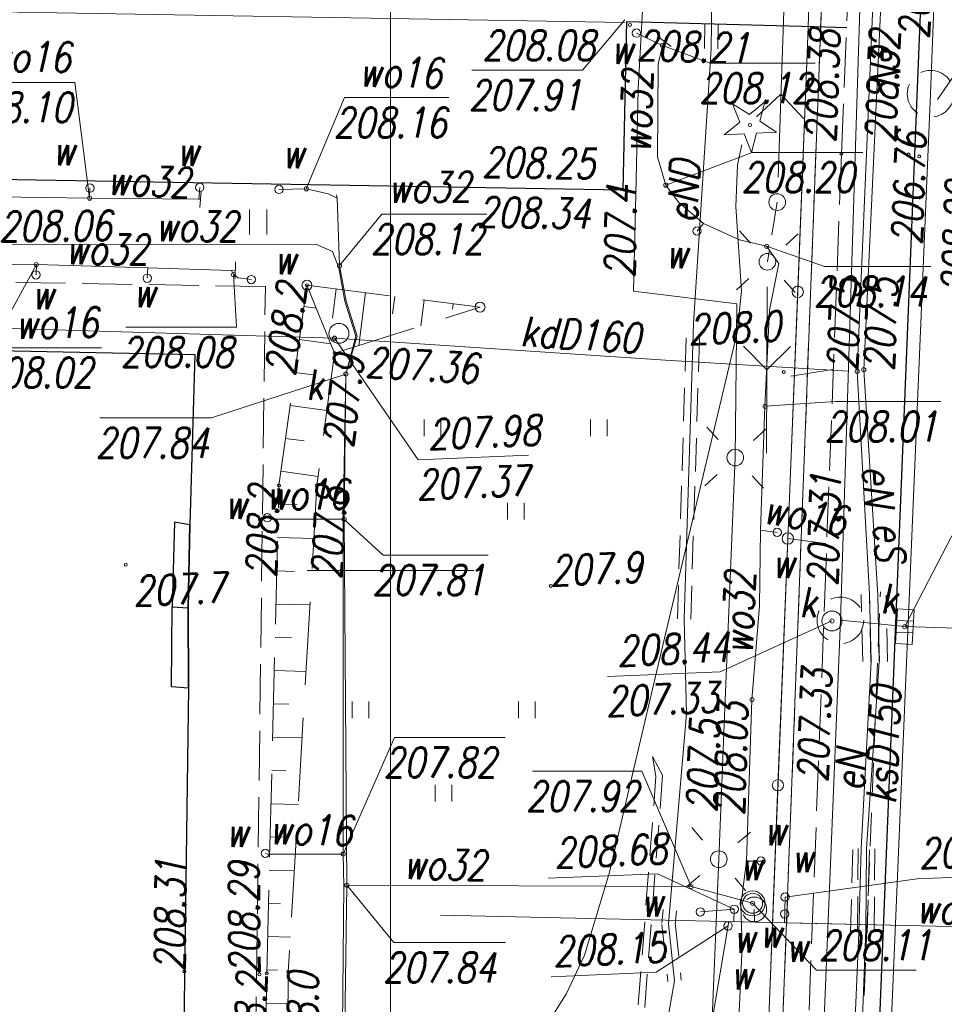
# Model space of a CAD drawing. Extents: x 6591072 to 6591270, y 5674713 to 5675005.
# Tile 12 of 37: x 6591189 to 6591217, y 5674787 to 5674817. Entities that reach past the tile are written whole.
import ezdxf
from ezdxf.enums import TextEntityAlignment as Align

# ---------------------------------------------------------------- set-up
doc = ezdxf.new("R2010")
doc.units = 0
doc.header["$PDMODE"] = 33
doc.header["$PDSIZE"] = 0.3
for name, pattern in [('1', [0]), ('2', [1.5, 1, -0.5]), ('BGT', [0]), ('BUD', [0]), ('KOC', [2, 1.5, -0.5]), ('KOJ', [0]), ('KOU', [1.5, 1, -0.5]), ('UBE', [1.5, 1, -0.5]), ('UOK', [1.5, 1, -0.5]), ('UOW', [1.5, 1, -0.5]), ('UPE', [0]), ('UPG', [0]), ('UPK', [0]), ('UPW', [0]), ('UXE', [1.5, 1, -0.5]), ('UXT', [1.5, 1, -0.5]), ('WRC', [0]), ('WSD', [3.5, 2.5, -1]), ('WSQ', [3.5, 2.5, -1])]:
    doc.linetypes.add(name, pattern=pattern)
doc.layers.get('0').update_dxf_attribs({"color": 250, "linetype": 'CONTINUOUS', "lineweight": 100})
for name, color, linetype, lineweight in [('Dzialki', 7, '1', 18), ('EBTPO_L_5', 250, '1', 25), ('ENERGETYKA_L_0', 1, 'UXE', 18), ('Kontury', 90, '1', 18), ('NIEAKTUAL_L_0', 7, '1', 0), ('SDRPK_L_0', 7, 'KOJ', 25), ('SDRPK_L_2', 7, 'KOC', 18), ('SDRPK_L_3', 7, 'KOJ', 25), ('SDRPK_L_5', 7, 'KOC', 18), ('SZOPO_L_0', 7, 'BGT', 18), ('SZOPO_L_1', 7, '2', 18), ('SZZPZ_T_0', 7, 'CONTINUOUS', 18), ('TELEFONY_L_0', 30, 'UXT', 18), ('UEEOA_T_10', 1, 'CONTINUOUS', 18), ('UEEOA_T_9', 1, 'CONTINUOUS', 18), ('UEEOC_T_0', 1, 'CONTINUOUS', 18), ('UEEOC_T_1', 1, 'CONTINUOUS', 18), ('UEEOO_T_0', 1, 'CONTINUOUS', 18), ('UEEOO_T_1', 1, 'CONTINUOUS', 18), ('UEEPA_L_2', 1, '1', 18), ('UEEPB_L_0', 1, 'UBE', 18), ('UEEPB_L_1', 1, 'UBE', 18), ('UEEPON_L_0', 1, 'UPE', 18), ('UEEPON_L_1', 1, 'UPE', 18), ('UEEPOS_L_0', 1, 'UPE', 18), ('UKKOA_T_0', 36, 'CONTINUOUS', 18), ('UKKOA_T_10', 36, 'CONTINUOUS', 18), ('UKKOA_T_3', 36, 'CONTINUOUS', 18), ('UKKOA_T_9', 36, 'CONTINUOUS', 18), ('UKKOC_T_0', 36, 'CONTINUOUS', 18), ('UKKOC_T_1', 36, 'CONTINUOUS', 18), ('UKKOC_T_3', 36, 'CONTINUOUS', 18), ('UKKOC_T_4', 36, 'CONTINUOUS', 18), ('UKKOC_T_5', 36, 'CONTINUOUS', 18), ('UKKOO_T_0', 36, 'CONTINUOUS', 18), ('UKKOO_T_1', 36, 'CONTINUOUS', 18), ('UKKPA_L_1', 36, 'UOK', 18), ('UKKPA_L_5', 36, 'UOK', 18), ('UKKPOD_L_1', 36, 'UPK', 18), ('UKKPOM_L_0', 36, 'UPG', 18), ('UKKPOM_L_1', 36, 'UPG', 18), ('UKKPOP_L_1', 36, 'UPG', 18), ('UWWOA_T_10', 5, 'CONTINUOUS', 18), ('UWWOA_T_12', 5, 'CONTINUOUS', 18), ('UWWOA_T_2', 5, 'CONTINUOUS', 18), ('UWWOA_T_3', 5, 'CONTINUOUS', 18), ('UWWOA_T_7', 5, 'CONTINUOUS', 18), ('UWWOA_T_8', 5, 'CONTINUOUS', 18), ('UWWOC_T_0', 5, 'CONTINUOUS', 18), ('UWWOC_T_2', 5, 'CONTINUOUS', 18), ('UWWOC_T_3', 5, 'CONTINUOUS', 18), ('UWWOO_T_0', 5, 'CONTINUOUS', 18), ('UWWPA_L_5', 5, 'UOW', 18), ('UWWPL_L_1', 5, 'UPW', 18), ('UWWPM_L_0', 5, 'UPW', 18), ('UWWPM_L_1', 5, 'UPW', 18), ('WUKOS_T_1', 7, 'CONTINUOUS', 18), ('WUKPS_L_2', 7, '1', 18), ('WWRPH_L_0', 23, '1', 13), ('WWRPP_T_0', 13, 'CONTINUOUS', 18)]:
    doc.layers.add(name, color=color, linetype=linetype, lineweight=lineweight)
doc.layers.add('PARRA', color=7, linetype='CONTINUOUS', lineweight=13, true_color=0x0a0909)
doc.layers.add('PARSI', color=7, linetype='CONTINUOUS', lineweight=20, true_color=0x0a0909)
doc.styles.add('K1_ACAD', font='romans.shx', dxfattribs={"width": 0.8, "oblique": 12})
doc.linetypes.add('BGS', pattern='A,3.75,[45,msgB.shx,S=0.625,R=0,X=0,Y=0],3.75', length=7.5)

# ---------------------------------------------------------------- blocks, each defined once
blk = doc.blocks.new('other_WSU')
at = {"linetype": 'Continuous'}
blk.add_circle((0, 0), 0.045, dxfattribs=at)
blk = doc.blocks.new('other_WSP')
at = {"linetype": 'Continuous'}
blk.add_circle((0, 0), 0.045, dxfattribs=at)
blk = doc.blocks.new('other_SLS')
at = {"linetype": 'Continuous'}
blk.add_circle((0, 0), 0.25, dxfattribs=at)
blk = doc.blocks.new('other_PNN')
at = {"linetype": 'Continuous'}
for p, q in [((3.25, 0), (2.5429, 0.7071)), ((0.75, 0), (5.75, 0)), ((3.25, 0), (2.5429, -0.7071))]:
    blk.add_line(p, q, dxfattribs=at)
blk = doc.blocks.new('other_LAT')
at = {"linetype": 'Continuous'}
for p, q in [((0, 0.75), (0, 1.25)), ((-1.25, 0), (-0.75, 0)), ((0.75, 0), (1.25, 0)), ((0, -0.75), (0, -1.25))]:
    blk.add_line(p, q, dxfattribs=at)
blk = doc.blocks.new('other_UGE')
at = {"linetype": 'Continuous'}
blk.add_circle((0, 0), 0.0625, dxfattribs=at)
blk = doc.blocks.new('other_WLZ')
at = {"linetype": 'Continuous'}
blk.add_circle((0, 0), 0.3, dxfattribs=at)
blk = doc.blocks.new('other_KRA')
at = {"linetype": 'Continuous'}
for p, q in [((-0.525, -0.25), (-0.525, 0.25)), ((-0.525, 0.25), (0.525, 0.25)), ((-0.175, -0.25), (-0.175, 0.25)), ((0.175, -0.25), (0.175, 0.25)), ((0.525, 0.25), (0.525, -0.25)), ((0.525, -0.25), (-0.525, -0.25))]:
    blk.add_line(p, q, dxfattribs=at)
blk = doc.blocks.new('other_UGK')
at = {"linetype": 'Continuous'}
blk.add_circle((0, 0), 0.0625, dxfattribs=at)
blk = doc.blocks.new('ARM')
at = {"linetype": 'Continuous'}
blk.add_circle((0, 0), 0.125, dxfattribs=at)
blk = doc.blocks.new('other_UKW')
at = {"linetype": 'Continuous'}
blk.add_circle((0, 0), 0.375, dxfattribs=at)
blk = doc.blocks.new('other_UGW')
at = {"linetype": 'Continuous'}
blk.add_circle((0, 0), 0.0625, dxfattribs=at)
blk = doc.blocks.new('other_USW')
at = {"linetype": 'Continuous'}
blk.add_line((0, -0.25), (0, 0.25), dxfattribs=at)
blk = doc.blocks.new('other_DIG')
at = {"linetype": 'Continuous'}
for p, q in [((-0.3012, 0.09375), (-0.4937, 0.6621)), ((-0.4937, 0.6621), (-0.0039, 0.31545)), ((-0.0039, 0.31545), (0.4771, 0.67415)), ((0.4771, 0.67415), (0.2988, 0.1012)), ((-0.78225, -0.26495), (-0.3012, 0.09375)), ((0.2988, 0.1012), (0.7886, -0.24545)), ((-0.18225, -0.2575), (-0.78225, -0.26495)), ((0.01025, -0.82585), (-0.18225, -0.2575)), ((0.1886, -0.2529), (0.01025, -0.82585)), ((0.7886, -0.24545), (0.1886, -0.2529))]:
    blk.add_line(p, q, dxfattribs=at)
blk.add_circle((0, 0), 0.045, dxfattribs=at)
blk = doc.blocks.new('TRA1')
at = {"linetype": 'Continuous'}
for p, q in [((-0.2625, -0.375), (-0.2625, 0.375)), ((0.2625, -0.375), (0.2625, 0.375))]:
    blk.add_line(p, q, dxfattribs=at)
blk = doc.blocks.new('other_TRA')
at = {"linetype": 'Continuous'}
for p, q in [((-2.75, 1.37695), (-2.75, 0.87695)), ((-2.25, 1.37695), (-2.25, 0.87695)), ((2.25, 1.37695), (2.25, 0.87695)), ((2.75, 1.37695), (2.75, 0.87695)), ((-0.25, -1.12305), (-0.25, -1.62305)), ((0.25, -1.12305), (0.25, -1.62305))]:
    blk.add_line(p, q, dxfattribs=at)
blk = doc.blocks.new('mzsk01')
at = {"layer": 'PARSI'}
for p, q in [((0, -5), (0, 5)), ((5, 0), (-5, 0))]:
    blk.add_line(p, q, dxfattribs=at)

msp = doc.modelspace()

# ---------------------------------------------------------------- linework, layer by layer
at = {"layer": 'Dzialki'}
for q in [(6591209.285, 5674720.792), (6591210.449, 5674751.347)]:
    msp.add_line((6591213.17, 5674822.79), q, dxfattribs=at)
at = {"layer": 'EBTPO_L_5', "linetype": 'BUD'}
for p, q in [((6591193.514, 5674801.462), (6591193.44, 5674798.916)), ((6591193.967, 5674801.381), (6591193.514, 5674801.462)), ((6591193.922, 5674798.886), (6591193.967, 5674801.381)), ((6591193.421, 5674796.503), (6591193.44, 5674798.916)), ((6591193.44, 5674798.916), (6591193.922, 5674798.886)), ((6591193.933, 5674796.464), (6591193.922, 5674798.886)), ((6591193.933, 5674796.464), (6591193.421, 5674796.503))]:
    msp.add_line(p, q, dxfattribs=at)
at = {"layer": 'ENERGETYKA_L_0', "linetype": 'UXE'}
for p, q in [((6591207.977, 5674793.819), (6591207.872, 5674794.415)), ((6591207.327, 5674785.453), (6591207.977, 5674793.819))]:
    msp.add_line(p, q, dxfattribs=at)
at = {"layer": 'Kontury', "linetype": 'KOU'}
msp.add_line((6591210.81, 5674760.84), (6591213.17, 5674822.79), dxfattribs=at)
at = {"layer": 'Kontury'}
msp.add_line((6591210.81, 5674760.84), (6591213.17, 5674822.79), dxfattribs=at)
at = {"layer": 'NIEAKTUAL_L_0', "linetype": 'UXE'}
msp.add_line((6591213.44, 5674767.74), (6591214.72, 5674799.36), dxfattribs=at)
at = {"layer": 'PARRA'}
msp.add_line((6591200, 5674750), (6591200, 5675000), dxfattribs=at)
at = {"layer": 'SDRPK_L_0', "linetype": 'KOJ'}
for p, q in [((6591206.988, 5674811.451), (6591207.096, 5674816.51)), ((6591206.988, 5674811.451), (6591207.096, 5674816.51)), ((6591207.096, 5674816.51), (6591212.723, 5674816.36)), ((6591207.096, 5674816.51), (6591212.723, 5674816.36)), ((6591212.723, 5674816.36), (6591213.71, 5674816.332)), ((6591173.788, 5674812.008), (6591206.988, 5674811.451)), ((6591175.058, 5674806.896), (6591194.123, 5674806.493)), ((6591194.123, 5674806.493), (6591193.967, 5674801.381)), ((6591193.967, 5674801.381), (6591193.922, 5674798.886)), ((6591193.922, 5674798.886), (6591193.933, 5674796.464)), ((6591193.933, 5674796.464), (6591193.66, 5674777.423))]:
    msp.add_line(p, q, dxfattribs=at)
at = {"layer": 'SDRPK_L_2', "linetype": 'KOC'}
for p, q in [((6591196.24, 5674808.543), (6591175.586, 5674808.87)), ((6591195.72, 5674767.689), (6591196.24, 5674808.543)), ((6591195.72, 5674767.689), (6591196.24, 5674808.543))]:
    msp.add_line(p, q, dxfattribs=at)
at = {"layer": 'SDRPK_L_3', "linetype": 'KOJ'}
msp.add_line((6591213.829, 5674765.013), (6591216.631, 5674834.051), dxfattribs=at)
msp.add_line((6591213.829, 5674765.013), (6591216.631, 5674834.051), dxfattribs=at)
at = {"layer": 'SDRPK_L_5', "linetype": 'KOC'}
for p, q in [((6591213.549, 5674812.531), (6591214.355, 5674832.224)), ((6591213.039, 5674799.018), (6591213.549, 5674812.531)), ((6591213.284, 5674806.048), (6591212.029, 5674805.851)), ((6591211.935, 5674800.966), (6591213.069, 5674800.818)), ((6591212.577, 5674786.784), (6591213.039, 5674799.018))]:
    msp.add_line(p, q, dxfattribs=at)
at = {"layer": 'SZOPO_L_0', "linetype": 'BGS'}
msp.add_line((6591210.16, 5674756.46), (6591212.53, 5674815.8), dxfattribs=at)
at = {"layer": 'SZOPO_L_0', "linetype": 'BGT'}
for p, q in [((6591212.234, 5674808.382), (6591212.53, 5674815.8)), ((6591211.937, 5674800.965), (6591212.234, 5674808.382)), ((6591211.641, 5674793.547), (6591211.937, 5674800.965)), ((6591211.345, 5674786.13), (6591211.641, 5674793.547))]:
    msp.add_line(p, q, dxfattribs=at)
for centre in [(6591212.234, 5674808.382), (6591211.937, 5674800.965), (6591211.641, 5674793.547)]:
    msp.add_circle(centre, 0.17, dxfattribs=at)
at = {"layer": 'SZOPO_L_1', "linetype": 'BGT'}
msp.add_line((6591212.53, 5674815.8), (6591212.658, 5674819.429), dxfattribs=at)
at = {"layer": 'TELEFONY_L_0', "linetype": 'UXT'}
for p, q in [((6591207.872, 5674794.415), (6591208.176, 5674793.847)), ((6591208.176, 5674793.847), (6591207.528, 5674785.431))]:
    msp.add_line(p, q, dxfattribs=at)
at = {"layer": 'UEEPA_L_2', "linetype": '2'}
msp.add_line((6591211.618, 5674811.079), (6591211.323, 5674809.285), dxfattribs=at)
at = {"layer": 'UEEPB_L_0', "linetype": 'UBE'}
for p, q in [((6591209.497, 5674819.425), (6591209.433, 5674815.694)), ((6591209.897, 5674819.418), (6591209.833, 5674815.687)), ((6591208.759, 5674802.996), (6591208.899, 5674807.436)), ((6591209.159, 5674802.983), (6591209.298, 5674807.423)), ((6591208.62, 5674798.555), (6591208.759, 5674802.996)), ((6591209.02, 5674798.543), (6591209.159, 5674802.983)), ((6591214.19, 5674797.264), (6591214.14, 5674799.284)), ((6591214.69, 5674797.276), (6591214.64, 5674799.296)), ((6591213.82, 5674789.117), (6591213.89, 5674791.657)), ((6591214.32, 5674789.103), (6591214.39, 5674791.643)), ((6591208.189, 5674789.81), (6591208.154, 5674789.397)), ((6591208.588, 5674789.776), (6591208.553, 5674789.363)), ((6591208.155, 5674789.359), (6591208.337, 5674787.645)), ((6591208.553, 5674789.401), (6591208.735, 5674787.687))]:
    msp.add_line(p, q, dxfattribs=at)
at = {"layer": 'UEEPB_L_1', "linetype": 'UBE'}
for p, q in [((6591214.43, 5674797.255), (6591214.39, 5674799.255)), ((6591214.93, 5674797.265), (6591214.89, 5674799.265)), ((6591214.03, 5674789.202), (6591214.05, 5674791.642)), ((6591214.53, 5674789.198), (6591214.55, 5674791.638))]:
    msp.add_line(p, q, dxfattribs=at)
at = {"layer": 'UEEPON_L_0', "linetype": 'UPE'}
for p, q in [((6591214.8, 5674824.08), (6591214.02, 5674805.99)), ((6591214.02, 5674805.99), (6591214.39, 5674799.29)), ((6591214.39, 5674799.29), (6591214.44, 5674797.27)), ((6591214.44, 5674797.27), (6591214.14, 5674791.65)), ((6591214.14, 5674791.65), (6591214.07, 5674789.11)), ((6591214.07, 5674789.11), (6591213.48, 5674774.69))]:
    msp.add_line(p, q, dxfattribs=at)
at = {"layer": 'UEEPON_L_1', "linetype": 'UPE'}
for p, q in [((6591207.599, 5674817.312), (6591207.442, 5674814.478)), ((6591209.633, 5674815.69), (6591209.662, 5674817.369)), ((6591209.099, 5674807.43), (6591209.633, 5674815.69)), ((6591207.442, 5674814.478), (6591207.371, 5674811.32)), ((6591207.371, 5674811.32), (6591207.306, 5674808.406)), ((6591207.306, 5674808.406), (6591210.405, 5674808.025)), ((6591210.405, 5674808.025), (6591210.359, 5674803.398)), ((6591208.82, 5674798.549), (6591209.099, 5674807.43)), ((6591210.359, 5674803.398), (6591210.03, 5674795.374)), ((6591208.89, 5674795.699), (6591208.82, 5674798.549)), ((6591208.354, 5674789.38), (6591208.89, 5674795.699)), ((6591210.03, 5674795.374), (6591209.864, 5674791.325)), ((6591209.864, 5674791.325), (6591209.347, 5674779.23)), ((6591208.536, 5674787.666), (6591208.354, 5674789.38)), ((6591205.958, 5674773.473), (6591208.536, 5674787.666))]:
    msp.add_line(p, q, dxfattribs=at)
at = {"layer": 'UEEPOS_L_0', "linetype": 'UPE'}
for p, q in [((6591215.07, 5674824.07), (6591214.22, 5674806.04)), ((6591214.22, 5674806.04), (6591214.64, 5674799.26)), ((6591214.64, 5674799.26), (6591214.68, 5674797.26)), ((6591214.68, 5674797.26), (6591214.3, 5674791.64)), ((6591214.3, 5674791.64), (6591214.28, 5674789.2)), ((6591214.28, 5674789.2), (6591213.72, 5674774.73))]:
    msp.add_line(p, q, dxfattribs=at)
at = {"layer": 'UKKOC_T_0', "linetype": 'Continuous'}
for p, q in [((6591198.317, 5674806.988), (6591200.83, 5674803.329)), ((6591200.83, 5674803.329), (6591204.149, 5674803.468))]:
    msp.add_line(p, q, dxfattribs=at)
at = {"layer": 'UKKOC_T_3', "linetype": 'Continuous'}
for p in [(6591213.263, 5674798.486), (6591206.519, 5674796.815)]:
    msp.add_line(p, (6591209.903, 5674796.957), dxfattribs=at)
at = {"layer": 'UKKOC_T_4', "linetype": 'Continuous'}
msp.add_line((6591216.434, 5674814.163), (6591217.472, 5674815.682), dxfattribs=at)
at = {"layer": 'UKKOC_T_5', "linetype": 'Continuous'}
for p, q in [((6591207.044, 5674816.563), (6591205.764, 5674815.043)), ((6591202.442, 5674815.043), (6591205.764, 5674815.043)), ((6591215.451, 5674798.316), (6591216.862, 5674801.044))]:
    msp.add_line(p, q, dxfattribs=at)
at = {"layer": 'UKKPA_L_1', "linetype": 'UOK'}
msp.add_circle((6591213.517, 5674798.506), 0.7, dxfattribs=at)
at = {"layer": 'UKKPA_L_5', "linetype": 'UOK'}
msp.add_circle((6591216.226, 5674814.336), 0.7, dxfattribs=at)
at = {"layer": 'UKKPOD_L_1', "linetype": 'UPK'}
for p, q in [((6591142.607, 5674817.55), (6591207.043, 5674816.483)), ((6591215.451, 5674798.316), (6591213.517, 5674798.506)), ((6591221.951, 5674798.108), (6591215.451, 5674798.316))]:
    msp.add_line(p, q, dxfattribs=at)
at = {"layer": 'UKKPOM_L_0', "linetype": 'UPK'}
msp.add_line((6591198.317, 5674806.988), (6591178.863, 5674807.576), dxfattribs=at)
at = {"layer": 'UKKPOM_L_1', "linetype": 'UPK'}
for p, q in [((6591213.517, 5674798.506), (6591215.424, 5674858.608)), ((6591198.317, 5674806.988), (6591208.258, 5674806.324)), ((6591208.258, 5674806.324), (6591213.755, 5674805.998)), ((6591211.897, 5674758.816), (6591213.517, 5674798.506)), ((6591211.897, 5674758.816), (6591213.517, 5674798.506))]:
    msp.add_line(p, q, dxfattribs=at)
at = {"layer": 'UKKPOP_L_1', "linetype": 'UPK'}
for p, q in [((6591218.045, 5674864.199), (6591216.226, 5674814.336)), ((6591216.226, 5674814.336), (6591214.111, 5674764.394)), ((6591216.226, 5674814.336), (6591214.111, 5674764.394))]:
    msp.add_line(p, q, dxfattribs=at)
at = {"layer": 'UWWOC_T_0', "linetype": 'Continuous'}
for p, q in [((6591208.17, 5674815.79), (6591209.6, 5674815.256)), ((6591209.6, 5674815.256), (6591212.759, 5674815.256)), ((6591187.357, 5674814.678), (6591190.516, 5674814.678)), ((6591190.96, 5674811.2), (6591190.516, 5674814.678)), ((6591197.47, 5674811.48), (6591198.621, 5674814.219)), ((6591198.621, 5674814.219), (6591201.748, 5674814.219)), ((6591208.27, 5674811.59), (6591210.869, 5674812.575)), ((6591210.869, 5674812.575), (6591214.191, 5674812.575)), ((6591198.47, 5674809.17), (6591199.737, 5674810.714)), ((6591199.737, 5674810.714), (6591202.897, 5674810.714)), ((6591211.3, 5674809.75), (6591213.043, 5674809.14)), ((6591189.36, 5674809.2), (6591187.995, 5674806.703)), ((6591195.28, 5674808.9), (6591195.371, 5674807.321)), ((6591213.043, 5674809.14), (6591216.235, 5674809.14)), ((6591192.049, 5674807.321), (6591195.371, 5674807.321)), ((6591187.995, 5674806.703), (6591191.318, 5674806.703)), ((6591198.66, 5674805.91), (6591194.623, 5674804.591)), ((6591211.25, 5674804.94), (6591213.374, 5674805.084)), ((6591213.374, 5674805.084), (6591216.533, 5674805.084)), ((6591191.268, 5674804.591), (6591194.623, 5674804.591)), ((6591198.61, 5674801.54), (6591199.778, 5674800.465)), ((6591199.778, 5674800.465), (6591202.938, 5674800.465)), ((6591198.58, 5674791.48), (6591200.119, 5674794.985)), ((6591200.119, 5674794.985), (6591203.441, 5674794.985)), ((6591204.263, 5674793.967), (6591207.552, 5674793.967)), ((6591209.03, 5674790.5), (6591207.552, 5674793.967)), ((6591198.69, 5674790.54), (6591200.099, 5674788.819)), ((6591200.099, 5674788.819), (6591203.454, 5674788.819))]:
    msp.add_line(p, q, dxfattribs=at)
at = {"layer": 'UWWOC_T_2', "linetype": 'Continuous'}
for p, q in [((6591210.88, 5674790), (6591212.796, 5674787.985)), ((6591210.145, 5674789.32), (6591207.983, 5674787.925)), ((6591204.826, 5674787.793), (6591207.983, 5674787.925)), ((6591212.796, 5674787.985), (6591215.792, 5674787.985))]:
    msp.add_line(p, q, dxfattribs=at)
at = {"layer": 'UWWOC_T_3', "linetype": 'Continuous'}
for p, q in [((6591204.739, 5674790.75), (6591208.026, 5674790.887)), ((6591210.328, 5674789.822), (6591208.026, 5674790.887)), ((6591215.825, 5674790.737), (6591219.145, 5674790.876)), ((6591211.853, 5674790.187), (6591215.825, 5674790.737))]:
    msp.add_line(p, q, dxfattribs=at)
at = {"layer": 'UWWPA_L_5', "linetype": 'UOW'}
msp.add_circle((6591210.931, 5674789.817), 0.37, dxfattribs=at)
at = {"layer": 'UWWPL_L_1', "linetype": 'UPW'}
for p, q in [((6591211.835, 5674789.412), (6591211.853, 5674790.187)), ((6591210.328, 5674789.822), (6591209.31, 5674789.74)), ((6591210.317, 5674789.445), (6591210.328, 5674789.822))]:
    msp.add_line(p, q, dxfattribs=at)
at = {"layer": 'UWWPM_L_0', "linetype": 'UPW'}
for p, q in [((6591208.17, 5674815.79), (6591207.39, 5674816.16)), ((6591208.04, 5674815.23), (6591208.17, 5674815.79)), ((6591208.17, 5674815.79), (6591208.23, 5674815.91)), ((6591208.02, 5674812.44), (6591208.04, 5674815.23)), ((6591208.27, 5674811.59), (6591208.02, 5674812.44)), ((6591208.65, 5674811.08), (6591208.27, 5674811.59)), ((6591190.96, 5674811.2), (6591190.97, 5674811.5)), ((6591194.24, 5674811.17), (6591194.27, 5674811.52)), ((6591197.47, 5674811.48), (6591196.65, 5674811.46)), ((6591198.13, 5674811.33), (6591197.47, 5674811.48)), ((6591198.4, 5674811.2), (6591198.13, 5674811.33)), ((6591198.4, 5674811.2), (6591198.38, 5674811.3)), ((6591190.96, 5674811.2), (6591187.62, 5674811.25)), ((6591194.24, 5674811.17), (6591190.96, 5674811.2)), ((6591194.29, 5674811.17), (6591194.24, 5674811.17)), ((6591198.47, 5674809.17), (6591198.4, 5674811.2)), ((6591209.4, 5674810.44), (6591208.65, 5674811.08)), ((6591209.4, 5674810.44), (6591209.21, 5674810.21)), ((6591210.49, 5674809.94), (6591209.4, 5674810.44)), ((6591188.08, 5674809.79), (6591197.76, 5674809.81)), ((6591197.76, 5674809.81), (6591198.26, 5674809.59)), ((6591211.3, 5674809.75), (6591210.49, 5674809.94)), ((6591198.26, 5674809.59), (6591198.45, 5674809.1)), ((6591211.67, 5674809.23), (6591211.3, 5674809.75)), ((6591186.05, 5674809.24), (6591189.36, 5674809.2)), ((6591189.36, 5674809.2), (6591189.35, 5674808.89)), ((6591189.36, 5674809.2), (6591192.71, 5674809.1)), ((6591211.39, 5674807.83), (6591211.67, 5674809.23)), ((6591192.71, 5674809.1), (6591192.69, 5674808.79)), ((6591192.71, 5674809.1), (6591195.22, 5674809.02)), ((6591195.22, 5674809.02), (6591195.34, 5674809.03)), ((6591195.22, 5674809.02), (6591195.28, 5674808.9)), ((6591195.28, 5674808.9), (6591195.42, 5674808.8)), ((6591198.45, 5674809.1), (6591198.63, 5674808.1)), ((6591198.67, 5674808.1), (6591198.47, 5674809.17)), ((6591195.42, 5674808.8), (6591195.82, 5674808.75)), ((6591198.63, 5674808.1), (6591198.96, 5674807.05)), ((6591199, 5674807.05), (6591198.67, 5674808.1)), ((6591211.25, 5674804.94), (6591211.39, 5674807.83)), ((6591198.96, 5674807.05), (6591198.66, 5674805.91)), ((6591198.66, 5674805.91), (6591199, 5674807.05)), ((6591198.58, 5674801.55), (6591198.66, 5674805.91)), ((6591198.66, 5674805.91), (6591198.61, 5674801.54)), ((6591211.12, 5674801.22), (6591211.25, 5674804.94)), ((6591196.42, 5674801.55), (6591196.3, 5674801.59)), ((6591198.58, 5674801.55), (6591196.42, 5674801.55)), ((6591198.58, 5674791.48), (6591198.58, 5674801.55)), ((6591198.61, 5674801.54), (6591198.69, 5674790.54)), ((6591211.09, 5674798.94), (6591211.12, 5674801.22)), ((6591211.12, 5674801.22), (6591211.62, 5674801.15)), ((6591210.86, 5674796.12), (6591211.09, 5674798.94)), ((6591210.7, 5674791.27), (6591210.86, 5674796.12)), ((6591196.31, 5674791.48), (6591196.24, 5674791.5)), ((6591198.58, 5674791.48), (6591196.31, 5674791.48)), ((6591198.6, 5674790.52), (6591198.58, 5674791.48)), ((6591210.53, 5674789.94), (6591210.7, 5674791.27)), ((6591210.7, 5674791.27), (6591211.13, 5674791.27)), ((6591198.69, 5674790.54), (6591198.56, 5674781.43)), ((6591198.69, 5674790.54), (6591209.03, 5674790.5)), ((6591198.52, 5674781.42), (6591198.6, 5674790.52)), ((6591209.03, 5674790.5), (6591210.88, 5674790)), ((6591210.57, 5674788.69), (6591210.53, 5674789.94)), ((6591210.22, 5674781.27), (6591210.57, 5674788.69))]:
    msp.add_line(p, q, dxfattribs=at)
at = {"layer": 'UWWPM_L_1', "linetype": 'UPW'}
for p, q in [((6591210.931, 5674789.817), (6591210.932, 5674789.432)), ((6591215.469, 5674789.331), (6591201.507, 5674789.641)), ((6591201.507, 5674789.641), (6591215.469, 5674789.331)), ((6591206.79, 5674769.591), (6591210.167, 5674789.449)), ((6591206.79, 5674769.591), (6591210.167, 5674789.449)), ((6591210.167, 5674789.449), (6591215.469, 5674789.331)), ((6591215.469, 5674789.331), (6591221.562, 5674789.195))]:
    msp.add_line(p, q, dxfattribs=at)
at = {"layer": 'WUKPS_L_2', "linetype": 'WSQ'}
for p, q in [((6591196.65, 5674802.56), (6591197.49, 5674808.58)), ((6591197.49, 5674808.58), (6591202.69, 5674807.92)), ((6591196.28, 5674787.89), (6591196.65, 5674802.56)), ((6591195.94, 5674767.43), (6591196.28, 5674787.89))]:
    msp.add_line(p, q, dxfattribs=at)
at = {"layer": 'WUKPS_L_2', "linetype": '1'}
for p, q in [((6591197.49, 5674808.58), (6591198.32, 5674806.54)), ((6591197.49, 5674808.58), (6591198.32, 5674806.54)), ((6591198.369, 5674808.468), (6591198.257, 5674807.587)), ((6591199.249, 5674808.357), (6591199.047, 5674806.77)), ((6591200.128, 5674808.245), (6591200.061, 5674807.722)), ((6591201.007, 5674808.134), (6591200.909, 5674807.357)), ((6591201.886, 5674808.022), (6591201.866, 5674807.858)), ((6591197.401, 5674807.939), (6591197.772, 5674807.887)), ((6591197.262, 5674806.949), (6591198.207, 5674806.817)), ((6591197.124, 5674805.958), (6591197.673, 5674805.882)), ((6591196.986, 5674804.968), (6591198.09, 5674804.814)), ((6591196.848, 5674803.977), (6591197.403, 5674803.9)), ((6591196.71, 5674802.987), (6591197.826, 5674802.831)), ((6591196.636, 5674801.991), (6591197.195, 5674801.977)), ((6591196.61, 5674800.992), (6591197.696, 5674800.964)), ((6591196.585, 5674799.992), (6591197.111, 5674799.979)), ((6591196.56, 5674798.992), (6591197.579, 5674798.967)), ((6591196.535, 5674797.993), (6591197.027, 5674797.98)), ((6591196.51, 5674796.993), (6591197.461, 5674796.969)), ((6591196.484, 5674795.993), (6591196.943, 5674795.982)), ((6591196.459, 5674794.994), (6591197.344, 5674794.971)), ((6591196.434, 5674793.994), (6591196.859, 5674793.983)), ((6591196.409, 5674792.994), (6591197.226, 5674792.974)), ((6591196.384, 5674791.995), (6591196.775, 5674791.985)), ((6591196.358, 5674790.995), (6591197.109, 5674790.976)), ((6591196.333, 5674789.995), (6591196.691, 5674789.986)), ((6591196.308, 5674788.996), (6591196.991, 5674788.978)), ((6591196.283, 5674787.996), (6591196.607, 5674787.988)), ((6591196.265, 5674786.996), (6591196.921, 5674786.985))]:
    msp.add_line(p, q, dxfattribs=at)
at = {"layer": 'WUKPS_L_2', "linetype": 'WSD'}
for p, q in [((6591198.32, 5674806.54), (6591202.69, 5674807.92)), ((6591198.32, 5674806.54), (6591197.79, 5674802.56)), ((6591197.79, 5674802.56), (6591196.93, 5674787.94)), ((6591196.93, 5674787.94), (6591196.72, 5674766.66))]:
    msp.add_line(p, q, dxfattribs=at)
at = {"layer": 'WUKPS_L_2', "linetype": '1'}
for p in [(6591197.49, 5674808.58), (6591202.69, 5674807.92)]:
    msp.add_point(p, dxfattribs=at)
at = {"layer": 'WWRPH_L_0', "linetype": 'WRC'}
for p, q in [((6591210.558, 5674812.805), (6591210.421, 5674812.197)), ((6591210.421, 5674812.197), (6591210.371, 5674810.947)), ((6591210.371, 5674810.947), (6591210.547, 5674808.401)), ((6591210.547, 5674808.401), (6591210.419, 5674807.156)), ((6591210.419, 5674807.156), (6591208.236, 5674797.967)), ((6591208.236, 5674797.967), (6591206.571, 5674790.897)), ((6591206.571, 5674790.897), (6591205.827, 5674788.437)), ((6591205.827, 5674788.437), (6591205.281, 5674787.266)), ((6591205.281, 5674787.266), (6591204.563, 5674786.152))]:
    msp.add_line(p, q, dxfattribs=at)

# ---------------------------------------------------------------- block references
at = {"layer": 'PARSI', "color": 253, "xscale": 0.5, "yscale": 0.5, "zscale": 0.5}
msp.add_blockref('mzsk01', (6591200, 5674800), dxfattribs=at)
at = {"layer": 'SZZPZ_T_0', "rotation": 2.397331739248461}
msp.add_blockref('other_DIG', (6591210.8, 5674813.397), dxfattribs=at)
at = {"layer": 'SZZPZ_T_0', "color": 253, "rotation": 2.397331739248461}
msp.add_blockref('other_DIG', (6591210.8, 5674813.397), dxfattribs=at)
at = {"layer": 'SZZPZ_T_0'}
for name, p in [('TRA1', (6591196.027, 5674810.483)), ('other_TRA', (6591203.763, 5674803.163)), ('other_TRA', (6591201.595, 5674794.687))]:
    msp.add_blockref(name, p, dxfattribs=at)
at = {"layer": 'SZZPZ_T_0', "color": 253}
for name, p in [('TRA1', (6591196.027, 5674810.483)), ('other_TRA', (6591203.763, 5674803.163)), ('other_TRA', (6591201.595, 5674794.687))]:
    msp.add_blockref(name, p, dxfattribs=at)
at = {"layer": 'UEEOA_T_10'}
for p, rotation in [((6591211.618, 5674811.079), 2.39735906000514), ((6591211.323, 5674809.285), 2.397331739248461), ((6591210.359, 5674803.398), 2.39724977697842), ((6591209.864, 5674791.325), 2.39703121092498)]:
    msp.add_blockref('other_SLS', p, dxfattribs=dict(at, rotation=rotation))
at = {"layer": 'UEEOA_T_10', "color": 253}
for p, rotation in [((6591211.618, 5674811.079), 2.39735906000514), ((6591211.323, 5674809.285), 2.397331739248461), ((6591210.359, 5674803.398), 2.39724977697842), ((6591209.864, 5674791.325), 2.39703121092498)]:
    msp.add_blockref('other_SLS', p, dxfattribs=dict(at, rotation=rotation))
at = {"layer": 'UEEOA_T_9'}
for name, p, rotation in [('other_PNN', (6591211.618, 5674811.079), 88.02681230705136), ('other_LAT', (6591211.323, 5674809.285), 42.16233791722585), ('other_PNN', (6591211.323, 5674809.285), 269.7365092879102), ('other_LAT', (6591210.359, 5674803.398), 42.98674175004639), ('other_LAT', (6591209.864, 5674791.325), 40.6368834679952)]:
    msp.add_blockref(name, p, dxfattribs=dict(at, rotation=rotation))
at = {"layer": 'UEEOA_T_9', "color": 253}
for name, p, rotation in [('other_PNN', (6591211.618, 5674811.079), 88.02681230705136), ('other_LAT', (6591211.323, 5674809.285), 42.16233791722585), ('other_PNN', (6591211.323, 5674809.285), 269.7365092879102), ('other_LAT', (6591210.359, 5674803.398), 42.98674175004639), ('other_LAT', (6591209.864, 5674791.325), 40.6368834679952)]:
    msp.add_blockref(name, p, dxfattribs=dict(at, rotation=rotation))
at = {"layer": 'UEEOC_T_0'}
msp.add_blockref('other_UGE', (6591214.02, 5674805.99), dxfattribs=at)
at = {"layer": 'UEEOC_T_0', "color": 253}
msp.add_blockref('other_UGE', (6591214.02, 5674805.99), dxfattribs=at)
at = {"layer": 'UEEOC_T_1'}
msp.add_blockref('other_UGE', (6591214.22, 5674806.04), dxfattribs=at)
at = {"layer": 'UEEOC_T_1', "color": 253}
msp.add_blockref('other_UGE', (6591214.22, 5674806.04), dxfattribs=at)
at = {"layer": 'UKKOA_T_10', "rotation": 266.8123687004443}
msp.add_blockref('other_KRA', (6591215.451, 5674798.316), dxfattribs=at)
at = {"layer": 'UKKOA_T_10', "color": 253, "rotation": 266.8123687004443}
msp.add_blockref('other_KRA', (6591215.451, 5674798.316), dxfattribs=at)
at = {"layer": 'UKKOA_T_10'}
msp.add_blockref('other_WLZ', (6591213.263, 5674798.486), dxfattribs=at)
at = {"layer": 'UKKOA_T_10', "color": 253}
msp.add_blockref('other_WLZ', (6591213.263, 5674798.486), dxfattribs=at)
at = {"layer": 'UKKOA_T_9', "rotation": 2.396730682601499}
msp.add_blockref('other_WLZ', (6591198.451, 5674807.134), dxfattribs=at)
at = {"layer": 'UKKOA_T_9', "color": 253, "rotation": 2.396730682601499}
msp.add_blockref('other_WLZ', (6591198.451, 5674807.134), dxfattribs=at)
at = {"layer": 'UKKOC_T_0', "rotation": 2.396703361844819}
msp.add_blockref('other_UGK', (6591198.317, 5674806.988), dxfattribs=at)
at = {"layer": 'UKKOC_T_0', "color": 253, "rotation": 2.396703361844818}
msp.add_blockref('other_UGK', (6591198.317, 5674806.988), dxfattribs=at)
at = {"layer": 'UKKOC_T_3', "rotation": 269.9999974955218}
for p in [(6591213.263, 5674798.486), (6591215.451, 5674798.316)]:
    msp.add_blockref('other_UGK', p, dxfattribs=at)
at = {"layer": 'UKKOC_T_3', "color": 253, "rotation": 269.9999974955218}
for p in [(6591213.263, 5674798.486), (6591215.451, 5674798.316)]:
    msp.add_blockref('other_UGK', p, dxfattribs=at)
at = {"layer": 'UWWOA_T_10', "rotation": 2.39708585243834}
msp.add_blockref('other_UKW', (6591210.88, 5674789.996), dxfattribs=at)
at = {"layer": 'UWWOA_T_10', "color": 253, "rotation": 2.39708585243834}
msp.add_blockref('other_UKW', (6591210.88, 5674789.996), dxfattribs=at)
at = {"layer": 'UWWOA_T_12'}
for p, rotation in [((6591211.853, 5674790.187), 2.39716781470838), ((6591210.328, 5674789.822), 2.39705853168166), ((6591209.31, 5674789.74), 2.39697656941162), ((6591211.841, 5674789.68), 2.39716781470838)]:
    msp.add_blockref('ARM', p, dxfattribs=dict(at, rotation=rotation))
at = {"layer": 'UWWOA_T_12', "color": 253}
for p, rotation in [((6591211.853, 5674790.187), 2.39716781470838), ((6591210.328, 5674789.822), 2.39705853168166), ((6591209.31, 5674789.74), 2.39697656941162), ((6591211.841, 5674789.68), 2.39716781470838)]:
    msp.add_blockref('ARM', p, dxfattribs=dict(at, rotation=rotation))
at = {"layer": 'UWWOA_T_7'}
for name, p in [('ARM', (6591207.39, 5674816.16)), ('ARM', (6591190.97, 5674811.5)), ('ARM', (6591194.27, 5674811.52)), ('ARM', (6591196.65, 5674811.46)), ('ARM', (6591209.21, 5674810.21)), ('ARM', (6591189.35, 5674808.89)), ('ARM', (6591192.69, 5674808.79)), ('ARM', (6591195.82, 5674808.75)), ('ARM', (6591196.3, 5674801.59)), ('ARM', (6591211.62, 5674801.15)), ('ARM', (6591196.24, 5674791.5)), ('ARM', (6591211.13, 5674791.27)), ('other_WLZ', (6591210.88, 5674790))]:
    msp.add_blockref(name, p, dxfattribs=at)
at = {"layer": 'UWWOA_T_7', "color": 253}
for name, p in [('ARM', (6591207.39, 5674816.16)), ('ARM', (6591190.97, 5674811.5)), ('ARM', (6591194.27, 5674811.52)), ('ARM', (6591196.65, 5674811.46)), ('ARM', (6591209.21, 5674810.21)), ('ARM', (6591189.35, 5674808.89)), ('ARM', (6591192.69, 5674808.79)), ('ARM', (6591195.82, 5674808.75)), ('ARM', (6591196.3, 5674801.59)), ('ARM', (6591211.62, 5674801.15)), ('ARM', (6591196.24, 5674791.5)), ('ARM', (6591211.13, 5674791.27)), ('other_WLZ', (6591210.88, 5674790))]:
    msp.add_blockref(name, p, dxfattribs=at)
at = {"layer": 'UWWOA_T_8', "rotation": 2.39703121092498}
msp.add_blockref('ARM', (6591210.145, 5674789.32), dxfattribs=at)
at = {"layer": 'UWWOA_T_8', "color": 253, "rotation": 2.39703121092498}
msp.add_blockref('ARM', (6591210.145, 5674789.32), dxfattribs=at)
at = {"layer": 'UWWOC_T_0'}
for p, rotation in [((6591208.23, 5674815.91), 53.18339455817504), ((6591194.29, 5674811.17), 355.4939572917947), ((6591195.34, 5674809.03), 359.1696259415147)]:
    msp.add_blockref('other_USW', p, dxfattribs=dict(at, rotation=rotation))
at = {"layer": 'UWWOC_T_0', "color": 253}
for p, rotation in [((6591208.23, 5674815.91), 53.18339455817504), ((6591194.29, 5674811.17), 355.4939572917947), ((6591195.34, 5674809.03), 359.1696259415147)]:
    msp.add_blockref('other_USW', p, dxfattribs=dict(at, rotation=rotation))
at = {"layer": 'UWWOC_T_0'}
for p in [(6591208.17, 5674815.79), (6591208.27, 5674811.59), (6591190.96, 5674811.2), (6591197.47, 5674811.48), (6591211.3, 5674809.75), (6591189.36, 5674809.2), (6591198.47, 5674809.17), (6591195.28, 5674808.9), (6591198.66, 5674805.91), (6591211.25, 5674804.94), (6591198.61, 5674801.54), (6591210.86, 5674796.12), (6591198.58, 5674791.48), (6591198.69, 5674790.54), (6591209.03, 5674790.5)]:
    msp.add_blockref('other_UGW', p, dxfattribs=at)
at = {"layer": 'UWWOC_T_0', "color": 253}
for p in [(6591208.17, 5674815.79), (6591208.27, 5674811.59), (6591190.96, 5674811.2), (6591197.47, 5674811.48), (6591211.3, 5674809.75), (6591189.36, 5674809.2), (6591198.47, 5674809.17), (6591195.28, 5674808.9), (6591198.66, 5674805.91), (6591211.25, 5674804.94), (6591198.61, 5674801.54), (6591210.86, 5674796.12), (6591198.58, 5674791.48), (6591198.69, 5674790.54), (6591209.03, 5674790.5)]:
    msp.add_blockref('other_UGW', p, dxfattribs=at)
at = {"layer": 'UWWOC_T_2', "rotation": 269.9999974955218}
msp.add_blockref('other_UGE', (6591210.88, 5674790), dxfattribs=at)
at = {"layer": 'UWWOC_T_2', "color": 253, "rotation": 269.9999974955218}
msp.add_blockref('other_UGE', (6591210.88, 5674790), dxfattribs=at)
at = {"layer": 'WUKOS_T_1'}
for p, rotation in [((6591207.195, 5674816.408), 2.39722245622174), ((6591213.549, 5674812.531), 2.397441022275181), ((6591215.566, 5674812.511), 2.397550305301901), ((6591215.884, 5674812.452), 2.397550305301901)]:
    msp.add_blockref('other_WSU', p, dxfattribs=dict(at, rotation=rotation))
at = {"layer": 'WUKOS_T_1', "color": 253}
for p, rotation in [((6591207.195, 5674816.408), 2.39722245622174), ((6591213.549, 5674812.531), 2.397441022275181), ((6591215.566, 5674812.511), 2.3975503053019), ((6591215.884, 5674812.452), 2.3975503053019)]:
    msp.add_blockref('other_WSU', p, dxfattribs=dict(at, rotation=rotation))
at = {"layer": 'WUKOS_T_1'}
for p in [(6591193.81, 5674787.95), (6591196.061, 5674787.861)]:
    msp.add_blockref('other_WSU', p, dxfattribs=at)
at = {"layer": 'WUKOS_T_1', "color": 253}
for p in [(6591193.81, 5674787.95), (6591196.061, 5674787.861)]:
    msp.add_blockref('other_WSU', p, dxfattribs=at)
at = {"layer": 'WWRPP_T_0'}
for p in [(6591197.49, 5674808.58), (6591198.32, 5674806.54), (6591196.65, 5674802.56), (6591197.79, 5674802.56), (6591196.28, 5674787.89), (6591196.93, 5674787.94)]:
    msp.add_blockref('other_WSP', p, dxfattribs=at)
at = {"layer": 'WWRPP_T_0', "color": 253}
for p in [(6591197.49, 5674808.58), (6591198.32, 5674806.54), (6591196.65, 5674802.56), (6591197.79, 5674802.56), (6591196.28, 5674787.89), (6591196.93, 5674787.94)]:
    msp.add_blockref('other_WSP', p, dxfattribs=at)
at = {"layer": 'WWRPP_T_0'}
for p, rotation in [((6591211.817, 5674805.974), 2.397331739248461), ((6591192.046, 5674800.179), 2.396238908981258), ((6591204.815, 5674799.543), 2.3968672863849)]:
    msp.add_blockref('other_WSP', p, dxfattribs=dict(at, rotation=rotation))
at = {"layer": 'WWRPP_T_0', "color": 253}
for p, rotation in [((6591211.817, 5674805.974), 2.397331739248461), ((6591192.046, 5674800.179), 2.396238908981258), ((6591204.815, 5674799.543), 2.3968672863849)]:
    msp.add_blockref('other_WSP', p, dxfattribs=dict(at, rotation=rotation))

# ---------------------------------------------------------------- texts
at = {"layer": 'UEEOC_T_0', "style": 'K1_ACAD', "oblique": 12, "width": 0.8}
for s, rotation, p in [('207.4', 88.7181, (6591207.328, 5674808.8)), ('207.5', 87.53, (6591214.02, 5674805.99)), ('207.5', 87.6528, (6591209.794, 5674792.726))]:
    msp.add_text(s, height=0.9, rotation=rotation, dxfattribs=at).set_placement(p)
at = {"layer": 'UEEOC_T_1', "style": 'K1_ACAD', "oblique": 12, "width": 0.8}
msp.add_text('207.5', height=0.9, rotation=87.3, dxfattribs=at).set_placement((6591214.22, 5674806.04), align=Align.TOP_LEFT)
at = {"layer": 'UEEOO_T_0', "style": 'K1_ACAD', "oblique": 12, "width": 0.8}
for s, rotation, p in [('eN', 267.53, (6591214.45, 5674815.92)), ('eND', 87.358, (6591209.216, 5674810.442)), ('eN', 273.16, (6591214.18, 5674803.13)), ('eN', 86.94, (6591214.23, 5674793.36))]:
    msp.add_text(s, height=0.9, rotation=rotation, dxfattribs=at).set_placement(p)
at = {"layer": 'UEEOO_T_1', "style": 'K1_ACAD', "oblique": 12, "width": 0.8}
msp.add_text('eS', height=0.9, rotation=273.54, dxfattribs=at).set_placement((6591214.51, 5674801.42))
at = {"layer": 'UKKOA_T_0', "style": 'K1_ACAD', "oblique": 12, "width": 0.8}
msp.add_text('k', height=0.9, rotation=2.3966, dxfattribs=at).set_placement((6591197.996, 5674805.152), align=Align.RIGHT)
at = {"layer": 'UKKOA_T_3', "style": 'K1_ACAD', "oblique": 12, "width": 0.8}
for p in [(6591212.806, 5674798.602), (6591215.239, 5674798.707)]:
    msp.add_text('k', height=0.9, dxfattribs=at).set_placement(p, align=Align.RIGHT)
at = {"layer": 'UKKOC_T_0', "style": 'K1_ACAD', "oblique": 12, "width": 0.8}
for s, rotation, p in [('207.36', 356.6041, (6591199.23, 5674805.823)), ('207.31', 88.1832, (6591213.427, 5674799.531)), ('207.33', 87.7324, (6591213.129, 5674793.63))]:
    msp.add_text(s, height=0.9, rotation=rotation, dxfattribs=at).set_placement(p)
for s, p in [('207.98', (6591201.101, 5674804.541)), ('207.37', (6591200.762, 5674803.026))]:
    msp.add_text(s, height=0.9, rotation=2.3968, dxfattribs=at).set_placement(p, align=Align.TOP_LEFT)
at = {"layer": 'UKKOC_T_1', "style": 'K1_ACAD', "oblique": 12, "width": 0.8}
for s, rotation, p in [('206.74', 87.9125, (6591216.173, 5674815.977)), ('206.76', 87.575, (6591215.957, 5674809.787))]:
    msp.add_text(s, height=0.9, rotation=rotation, dxfattribs=at).set_placement(p)
at = {"layer": 'UKKOC_T_3', "style": 'K1_ACAD', "oblique": 12, "width": 0.8}
for s, p in [('208.44', (6591206.79, 5674798.028)), ('207.33', (6591206.451, 5674796.512))]:
    msp.add_text(s, height=0.9, rotation=2.3972, dxfattribs=at).set_placement(p, align=Align.TOP_LEFT)
at = {"layer": 'UKKOC_T_5', "style": 'K1_ACAD', "oblique": 12, "width": 0.8}
for s, p in [('208.08', (6591202.763, 5674816.243)), ('207.91', (6591202.361, 5674814.743))]:
    msp.add_text(s, height=0.9, dxfattribs=at).set_placement(p, align=Align.TOP_LEFT)
at = {"layer": 'UKKOO_T_0', "style": 'K1_ACAD', "oblique": 12, "width": 0.8}
msp.add_text('kdD160', height=0.9, rotation=356.597, dxfattribs=at).set_placement((6591203.883, 5674806.751))
at = {"layer": 'UKKOO_T_1', "style": 'K1_ACAD', "oblique": 12, "width": 0.8}
msp.add_text('ksD150', height=0.9, rotation=87.5745, dxfattribs=at).set_placement((6591215.187, 5674792.967))
at = {"layer": 'UWWOA_T_2', "style": 'K1_ACAD', "oblique": 12, "width": 0.8}
for p in [(6591207.295, 5674815.236), (6591190.522, 5674812.189), (6591194.249, 5674812.17), (6591197.415, 5674812.104), (6591197.176, 5674808.915), (6591208.938, 5674809.096), (6591189.895, 5674807.864), (6591192.946, 5674807.918), (6591195.692, 5674801.557), (6591212.14, 5674799.788), (6591195.729, 5674791.698), (6591211.893, 5674791.748), (6591211.761, 5674788.666)]:
    msp.add_text('w', height=0.9, dxfattribs=at).set_placement(p, align=Align.RIGHT)
msp.add_text('w', height=0.9, rotation=2.397, dxfattribs=at).set_placement((6591210.308, 5674788.497))
at = {"layer": 'UWWOA_T_3', "style": 'K1_ACAD', "oblique": 12, "width": 0.8}
for rotation, p in [(2.3972, (6591212.05, 5674790.911)), (2.3971, (6591210.517, 5674790.678)), (2.3968, (6591207.532, 5674789.585)), (2.3971, (6591211.888, 5674788.23)), (2.397, (6591210.233, 5674787.401))]:
    msp.add_text('w', height=0.9, rotation=rotation, dxfattribs=at).set_placement(p)
at = {"layer": 'UWWOC_T_0', "style": 'K1_ACAD', "oblique": 12, "width": 0.8}
for s, p in [('208.12', (6591209.278, 5674814.056)), ('208.16', (6591198.3, 5674813.019)), ('208.20', (6591210.548, 5674811.375)), ('208.12', (6591199.416, 5674809.514)), ('208.14', (6591212.722, 5674807.94)), ('208.02', (6591187.674, 5674805.503)), ('208.01', (6591213.052, 5674803.884)), ('207.81', (6591199.457, 5674799.265)), ('207.82', (6591199.797, 5674793.785)), ('207.84', (6591199.778, 5674787.619))]:
    msp.add_text(s, height=0.9, dxfattribs=at).set_placement(p)
for s, p in [('208.10', (6591190.436, 5674814.378)), ('208.08', (6591195.291, 5674807.021)), ('207.84', (6591194.542, 5674804.291)), ('207.92', (6591207.472, 5674793.667))]:
    msp.add_text(s, height=0.9, dxfattribs=at).set_placement(p, align=Align.TOP_RIGHT)
for s, rotation, p in [('208.06', 0.4982, (6591188.24, 5674809.895)), ('208.03', 87.9441, (6591210.618, 5674792.636))]:
    msp.add_text(s, height=0.9, rotation=rotation, dxfattribs=at).set_placement(p)
at = {"layer": 'UWWOC_T_2', "style": 'K1_ACAD', "oblique": 12, "width": 0.8}
msp.add_text('208.15', height=0.9, rotation=2.3969, dxfattribs=at).set_placement((6591208.254, 5674789.138), align=Align.TOP_RIGHT)
msp.add_text('208.11', height=0.9, dxfattribs=at).set_placement((6591212.876, 5674788.285))
at = {"layer": 'UWWOC_T_3', "style": 'K1_ACAD', "oblique": 12, "width": 0.8}
msp.add_text('208.68', height=0.9, rotation=2.3969, dxfattribs=at).set_placement((6591208.335, 5674791.2), align=Align.RIGHT)
msp.add_text('207.83', height=0.9, rotation=2.3975, dxfattribs=at).set_placement((6591215.893, 5674791.04))
at = {"layer": 'UWWOO_T_0', "style": 'K1_ACAD', "oblique": 12, "width": 0.8}
for s, rotation, p in [('wo16', 359.3817, (6591187.898, 5674815.011)), ('wo16', 358.8127, (6591199.048, 5674814.555)), ('wo32', 88.8912, (6591207.822, 5674812.539)), ('wo32', 357.7208, (6591191.475, 5674811.308)), ('wo32', 0.8364, (6591199.933, 5674811.059)), ('wo32', 359.7285, (6591192.93, 5674809.906)), ('wo32', 359.7285, (6591190.232, 5674809.212)), ('wo16', 1.3322, (6591188.733, 5674806.965)), ('wo16', 0.2755, (6591196.256, 5674801.835)), ('wo16', 350.7601, (6591211.158, 5674801.432)), ('wo32', 88.1817, (6591210.877, 5674797.466)), ('wo16', 358.7546, (6591196.351, 5674791.783)), ('wo32', 358.8983, (6591200.376, 5674790.735)), ('woD90', 358.7272, (6591215.783, 5674789.408))]:
    msp.add_text(s, height=0.9, rotation=rotation, dxfattribs=at).set_placement(p)
at = {"layer": 'WUKOS_T_1', "style": 'K1_ACAD', "oblique": 12, "width": 0.8}
for s, rotation, p in [('208.21', 358.4414, (6591207.395, 5674815.347)), ('208.38', 87.6561, (6591213.366, 5674812.862)), ('208.32', 87.6608, (6591215.167, 5674812.844)), ('208.25', 359.0628, (6591202.751, 5674811.835)), ('208.34', 359.0628, (6591202.608, 5674810.336)), ('208.22', 87.6649, (6591217.445, 5674808.3)), ('208.31', 89.23, (6591193.81, 5674787.95)), ('208.29', 90.337, (6591196.061, 5674787.861))]:
    msp.add_text(s, height=0.9, rotation=rotation, dxfattribs=at).set_placement(p)
at = {"layer": 'WWRPP_T_0', "style": 'K1_ACAD', "oblique": 12, "width": 0.8}
for rotation, p in [(82.467, (6591197.49, 5674808.58)), (88.218, (6591196.65, 5674802.56)), (88.398, (6591196.28, 5674787.89))]:
    msp.add_text('208.2', height=0.9, rotation=rotation, dxfattribs=at).set_placement(p, align=Align.RIGHT)
for s, rotation, p in [('208.0', 2.3972, (6591208.965, 5674806.794)), ('207.9', 2.3969, (6591204.815, 5674799.543)), ('207.7', 2.3962, (6591192.288, 5674798.934))]:
    msp.add_text(s, height=0.9, rotation=rotation, dxfattribs=at).set_placement(p)
for s, rotation, p in [('207.9', 82.9046, (6591198.32, 5674806.54)), ('207.8', 86.454, (6591197.79, 5674802.56)), ('208.0', 89.136, (6591196.93, 5674787.94))]:
    msp.add_text(s, height=0.9, rotation=rotation, dxfattribs=at).set_placement(p, align=Align.TOP_RIGHT)

doc.saveas('drawing.dxf')
